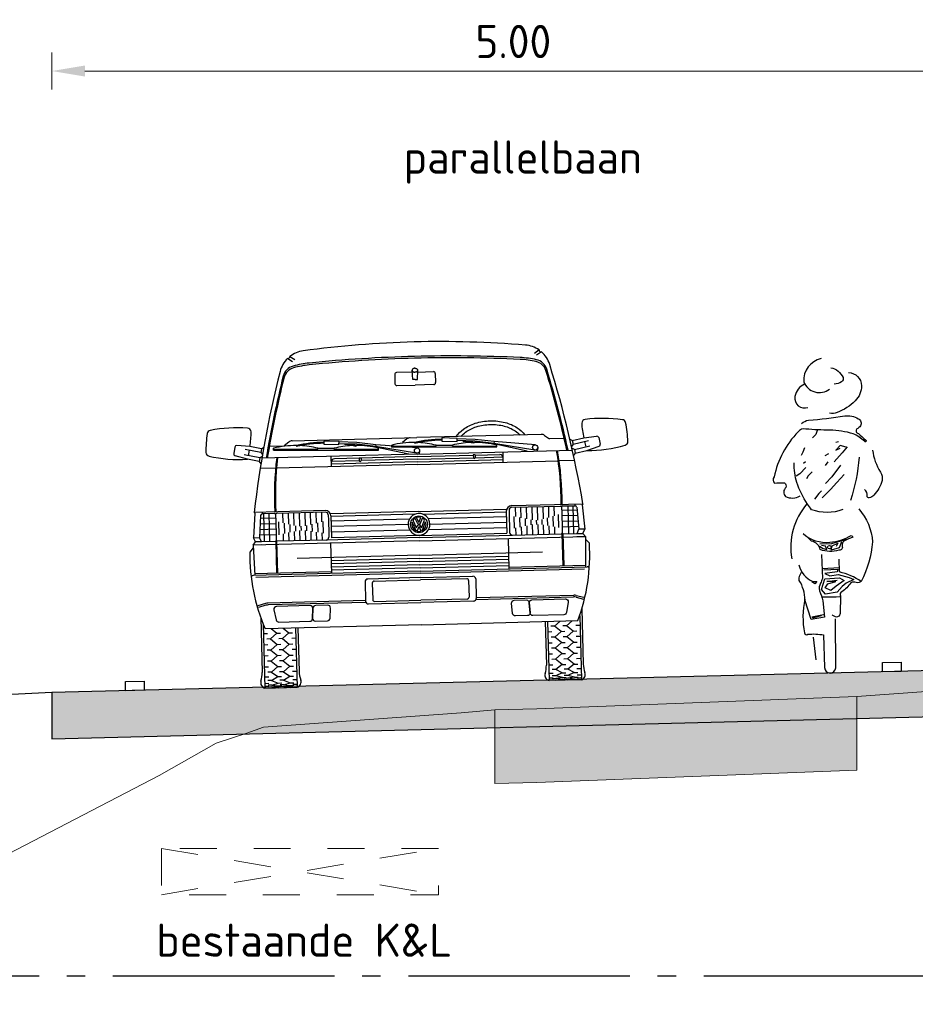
# Model space of a CAD drawing. Header units: metres. Extents: x 180716 to 180809, y 418548 to 418668.
# Tile 21 of 148: x 180724.23 to 180729.09, y 418592.43 to 418597.77. Entities that reach past the tile are written whole.
import ezdxf

# ---------------------------------------------------------------- set-up
doc = ezdxf.new("R2010")
doc.units = ezdxf.units.M
doc.linetypes.add('AL-NAP_LIJN', pattern=[15.25, 12, -1.5, 0.25, -1.5])
doc.linetypes.add('NLCS-HIDDEN', pattern=[4, 2, -2])
doc.layers.get('0').update_dxf_attribs({"color": 30, "lineweight": 0})
doc.layers.get('Defpoints').update_dxf_attribs({"lineweight": 0})
for name, color, linetype, lineweight in [('B-WE-GW-BERM-GD', 253, 'Continuous', 0), ('B-WE-GW-WATERGANG-GD', 253, 'Continuous', 0), ('B-WE-KL-STROOK-GD', 8, 'NLCS-HIDDEN', 18), ('B-WE-VH-M', 253, 'Continuous', 0), ('B-WE-VH-VERHARDING_ASFALT-GD', 253, 'Continuous', 0), ('N-WE-GW-BERM-GD', 90, 'Continuous', 30), ('N-WE-VH-M', 7, 'Continuous', 18), ('N-WE-VH-VERHARDING_ASFALT-GD', 210, 'Continuous', 30), ('N-WE-VW-MARKERING-GD', 7, 'Continuous', 30), ('N-WE-WH-WATERPEIL_ZOMERPEIL-GD', 150, 'AL-NAP_LIJN', 25), ('X-XX-AL-AANKLEDING-SD', 6, 'Continuous', 25), ('X-XX-AL-PRINCIPEPROFIEL-T18', 1, 'Continuous', 18)]:
    doc.layers.add(name, color=color, linetype=linetype, lineweight=lineweight)
doc.layers.add('B-WE-VH-VERHARDING_ASFALT-AD', color=253, linetype='Continuous', lineweight=0, transparency=0.5)
doc.layers.add('N-WE-VH-VERHARDING_ASFALT-AD', color=212, linetype='Continuous', lineweight=18, transparency=0.3)
doc.styles.add('NLCS-ISO-M100-T18', font='NLCS-ISO.ttf', dxfattribs={"height": 0.18})
doc.dimstyles.new('NLCS-M100-T18-PIJL_L2_H1', dxfattribs={"dimscale": 0.1, "dimtxt": 2.5, "dimasz": 1.8, "dimexe": 2, "dimexo": 2, "dimgap": 0.7, "dimtad": 1, "dimzin": 0, "dimdsep": 46, "dimtxsty": 'NLCS-ISO-M100-T18', "dimcen": 0, "dimdle": 2, "dimclrd": 256, "dimclre": 256, "dimclrt": 1, "dimadec": 1, "dimazin": 0, "dimtfac": 1, "dimtdec": 3, "dimtofl": 0, "dimtmove": 0, "dimatfit": 3, "dimfxl": 2, "dimfxlon": 1, "dimtfillclr": 256, "dimtolj": 1, "dimtzin": 0, "dimlwd": -1, "dimlwe": -1, "dimarcsym": 0})

# ---------------------------------------------------------------- blocks, each defined once
blk = doc.blocks.new('*D17')
at = {"layer": 'Defpoints', "color": 0, "transparency": 16777216}
for p in [(180724.4077, 418597.4876), (180729.4077, 418593.9656), (180724.4077, 418593.826)]:
    blk.add_point(p, dxfattribs=at)
at = {"layer": 'N-WE-VH-M', "transparency": 16777216}
for p, q in [((180724.4077, 418597.3876), (180724.4077, 418597.5876)), ((180729.4077, 418597.3876), (180729.4077, 418597.5876)), ((180729.2277, 418597.4876), (180724.5877, 418597.4876))]:
    blk.add_line(p, q, dxfattribs=at)
for points in [[(180724.5877, 418597.5176), (180724.5877, 418597.4576), (180724.4077, 418597.4876)], [(180729.2277, 418597.5176), (180729.2277, 418597.4576), (180729.4077, 418597.4876)]]:
    blk.add_solid(points, dxfattribs=at)
at = {"layer": 'N-WE-VH-M', "color": 1, "transparency": 16777216, "insert": (180726.9077, 418597.6476), "char_height": 0.18, "attachment_point": 5, "style": 'NLCS-ISO-M100-T18'}
blk.add_mtext('\\A1;5.00', dxfattribs=at)
blk = doc.blocks.new('SAL-AANKLEDING_BUSJE1_VOORAANZICHT-D')
for p, q in [((-0.6873, 1.7825), (-0.6612, 1.7645)), ((-0.6752, 1.7925), (-0.6491, 1.7745)), ((0.6752, 1.7925), (0.6491, 1.7745)), ((0.6873, 1.7825), (0.6612, 1.7645)), ((-0.11, 1.68), (-0.11, 1.63)), ((-0.0144, 1.69), (-0.1, 1.69)), ((-0.0122, 1.65), (-0.015, 1.7)), ((0.0122, 1.65), (0.015, 1.7)), ((0.0144, 1.69), (0.1, 1.69)), ((0.11, 1.68), (0.11, 1.63)), ((-0.1, 1.62), (0, 1.62)), ((0, 1.65), (-0.0122, 1.65)), ((0, 1.65), (0.0122, 1.65)), ((0.1, 1.62), (0, 1.62)), ((-0.675, 1.335), (0, 1.335)), ((0.675, 1.335), (0, 1.335)), ((-0.9855, 1.3095), (-0.9929, 1.2741)), ((-0.9055, 1.31), (-0.9746, 1.3174)), ((-0.846, 1.2771), (-0.9296, 1.2946)), ((-0.9085, 1.2902), (-0.9146, 1.2609)), ((-0.8419, 1.2967), (-0.9055, 1.31)), ((-0.8419, 1.2967), (-0.846, 1.2771)), ((-0.8419, 1.2967), (-0.8292, 1.305)), ((-0.7989, 1.31), (-0.7183, 1.31)), ((-0.7765, 1.2872), (-0.7763, 1.2972)), ((-0.7765, 1.2872), (-0.208, 1.2729)), ((-0.7764, 1.2926), (-0.5364, 1.2865)), ((-0.693, 1.329), (-0.7183, 1.31)), ((-0.5365, 1.2861), (-0.5363, 1.2911)), ((-0.5363, 1.2911), (-0.4477, 1.2889)), ((-0.503, 1.3294), (-0.504, 1.3124)), ((-0.504, 1.3124), (-0.4221, 1.3078)), ((-0.4211, 1.3248), (-0.503, 1.3294)), ((-0.4478, 1.2839), (-0.4477, 1.2889)), ((-0.4478, 1.2843), (-0.2079, 1.2783)), ((-0.4221, 1.3078), (-0.4211, 1.3248)), ((-0.325, 1.3073), (-0.4218, 1.3128)), ((-0.324, 1.3172), (-0.4212, 1.3228)), ((-0.3517, 1.3058), (-0.3913, 1.308)), ((-0.3304, 1.301), (-0.3305, 1.296)), ((-0.2234, 1.2925), (-0.325, 1.3073)), ((-0.2219, 1.3024), (-0.324, 1.3172)), ((-0.0442, 1.2456), (-0.2238, 1.2895)), ((-0.2219, 1.3024), (-0.2234, 1.2925)), ((-0.0026, 1.2511), (-0.2234, 1.2925)), ((0.0015, 1.2791), (-0.2219, 1.3024)), ((-0.208, 1.2729), (-0.2078, 1.2829)), ((-0.1365, 1.2872), (-0.1363, 1.2972)), ((-0.1365, 1.2872), (0.432, 1.2729)), ((-0.1364, 1.2934), (-0.1363, 1.2972)), ((-0.1364, 1.2926), (0.1036, 1.2865)), ((-0.053, 1.329), (-0.0783, 1.31)), ((0.1035, 1.2861), (0.1037, 1.2911)), ((0.1037, 1.2911), (0.1923, 1.2889)), ((0.137, 1.3294), (0.136, 1.3124)), ((0.136, 1.3124), (0.2179, 1.3078)), ((0.2189, 1.3248), (0.137, 1.3294)), ((0.1922, 1.2839), (0.1923, 1.2889)), ((0.1922, 1.2843), (0.4321, 1.2783)), ((0.2179, 1.3078), (0.2189, 1.3248)), ((0.315, 1.3073), (0.2182, 1.3128)), ((0.316, 1.3172), (0.2188, 1.3228)), ((0.2883, 1.3058), (0.2487, 1.308)), ((0.3096, 1.301), (0.3095, 1.296)), ((0.4166, 1.2925), (0.315, 1.3073)), ((0.4181, 1.3024), (0.316, 1.3172)), ((0.5958, 1.2456), (0.4162, 1.2895)), ((0.4181, 1.3024), (0.4166, 1.2925)), ((0.6374, 1.2511), (0.4166, 1.2925)), ((0.6415, 1.2791), (0.4181, 1.3024)), ((0.432, 1.2729), (0.4322, 1.2829)), ((0.5036, 1.2934), (0.5037, 1.2972)), ((0.693, 1.329), (0.7183, 1.31)), ((0.7989, 1.31), (0.7183, 1.31)), ((0.8419, 1.2967), (0.8292, 1.305)), ((0.8419, 1.2967), (0.9055, 1.31)), ((0.8419, 1.2967), (0.846, 1.2771)), ((0.846, 1.2771), (0.9296, 1.2946)), ((0.9055, 1.31), (0.9746, 1.3174)), ((0.9085, 1.2902), (0.9146, 1.2609)), ((0.9855, 1.3095), (0.9929, 1.2741)), ((-0.9199, 1.2415), (-0.9861, 1.2625)), ((-0.8521, 1.2478), (-0.9358, 1.2653)), ((-0.8562, 1.2282), (-0.9199, 1.2415)), ((-0.8521, 1.2478), (-0.8562, 1.2282)), ((-0.8562, 1.2282), (-0.8479, 1.2155)), ((-0.8521, 1.2478), (-0.8394, 1.2561)), ((-0.846, 1.2771), (-0.8377, 1.2645)), ((0, 1.2456), (-0.8415, 1.2456)), ((-0.4654, 1.19), (-0.4654, 1.2456)), ((-0.314, 1.232), (-0.4474, 1.232)), ((-0.314, 1.234), (-0.314, 1.218)), ((-0.314, 1.234), (-0.304, 1.234)), ((-0.304, 1.234), (-0.304, 1.218)), ((0, 1.232), (-0.304, 1.232)), ((0, 1.2456), (0.8415, 1.2456)), ((0, 1.232), (0.304, 1.232)), ((0.0139, 1.2622), (0.0105, 1.2456)), ((0.314, 1.234), (0.304, 1.234)), ((0.304, 1.234), (0.304, 1.218)), ((0.314, 1.234), (0.314, 1.218)), ((0.314, 1.232), (0.4474, 1.232)), ((0.4654, 1.19), (0.4654, 1.2456)), ((0.6539, 1.2622), (0.6505, 1.2456)), ((0.846, 1.2771), (0.8377, 1.2645)), ((0.8521, 1.2478), (0.8394, 1.2561)), ((0.8562, 1.2282), (0.8479, 1.2155)), ((0.8521, 1.2478), (0.9358, 1.2653)), ((0.8521, 1.2478), (0.8562, 1.2282)), ((0.8562, 1.2282), (0.9199, 1.2415)), ((0.9199, 1.2415), (0.9861, 1.2625)), ((-0.768, 1.19), (-0.8521, 1.19)), ((0, 1.19), (-0.7629, 1.19)), ((0, 1.204), (-0.4654, 1.204)), ((-0.314, 1.218), (-0.465, 1.218)), ((0, 1.218), (-0.304, 1.218)), ((0, 1.218), (0.304, 1.218)), ((0, 1.204), (0.4654, 1.204)), ((0, 1.19), (0.7629, 1.19)), ((0.314, 1.218), (0.465, 1.218)), ((0.768, 1.19), (0.8521, 1.19)), ((-0.887, 0.948), (-0.897, 0.816)), ((-0.505, 0.953), (-0.891, 0.953)), ((-0.891, 0.953), (-0.887, 0.948)), ((-0.8564, 0.9348), (-0.8657, 0.816)), ((-0.8575, 0.92), (-0.7749, 0.92)), ((-0.8463, 0.953), (-0.847, 0.944)), ((-0.7799, 0.944), (-0.8464, 0.944)), ((-0.838, 0.793), (-0.838, 0.944)), ((-0.81, 0.793), (-0.81, 0.944)), ((-0.7749, 0.939), (-0.7749, 0.903)), ((-0.505, 0.944), (-0.7699, 0.944)), ((-0.735, 0.8924), (-0.735, 0.944)), ((-0.705, 0.8844), (-0.705, 0.944)), ((-0.675, 0.8764), (-0.675, 0.944)), ((-0.645, 0.8714), (-0.645, 0.944)), ((-0.615, 0.8725), (-0.615, 0.944)), ((-0.585, 0.8792), (-0.585, 0.944)), ((-0.555, 0.886), (-0.555, 0.944)), ((-0.525, 0.8928), (-0.525, 0.944)), ((-0.49, 0.929), (-0.49, 0.9006)), ((0, 0.9346), (-0.475, 0.9346)), ((-0.475, 0.923), (-0.475, 0.805)), ((-0.0214, 0.92), (-0.475, 0.92)), ((0, 0.9346), (0.475, 0.9346)), ((0.0214, 0.92), (0.475, 0.92)), ((0.475, 0.923), (0.475, 0.805)), ((0.49, 0.929), (0.49, 0.9006)), ((0.505, 0.953), (0.891, 0.953)), ((0.505, 0.944), (0.7699, 0.944)), ((0.525, 0.8928), (0.525, 0.944)), ((0.555, 0.886), (0.555, 0.944)), ((0.585, 0.8792), (0.585, 0.944)), ((0.615, 0.8725), (0.615, 0.944)), ((0.645, 0.8714), (0.645, 0.944)), ((0.675, 0.8764), (0.675, 0.944)), ((0.705, 0.8844), (0.705, 0.944)), ((0.735, 0.8924), (0.735, 0.944)), ((0.7749, 0.939), (0.7749, 0.903)), ((0.8575, 0.92), (0.7749, 0.92)), ((0.7799, 0.944), (0.8464, 0.944)), ((0.81, 0.793), (0.81, 0.944)), ((0.838, 0.793), (0.838, 0.944)), ((0.8463, 0.953), (0.847, 0.944)), ((0.8564, 0.9348), (0.8657, 0.816)), ((0.891, 0.953), (0.887, 0.948)), ((0.887, 0.948), (0.897, 0.816)), ((-0.8623, 0.86), (-0.7749, 0.86)), ((-0.8599, 0.89), (-0.7749, 0.89)), ((-0.7749, 0.903), (-0.7749, 0.8251)), ((-0.7575, 0.8284), (-0.7575, 0.8984)), ((-0.7275, 0.8342), (-0.7275, 0.8904)), ((-0.6975, 0.84), (-0.6975, 0.8824)), ((-0.6675, 0.8458), (-0.6675, 0.8745)), ((-0.6375, 0.848), (-0.6375, 0.8714)), ((-0.6075, 0.846), (-0.6075, 0.8742)), ((-0.5775, 0.841), (-0.5775, 0.8809)), ((-0.5475, 0.836), (-0.5475, 0.8877)), ((-0.5175, 0.8309), (-0.5175, 0.8945)), ((-0.49, 0.9006), (-0.49, 0.8263)), ((-0.0508, 0.895), (-0.475, 0.895)), ((-0.059, 0.865), (-0.475, 0.865)), ((-0.0158, 0.8299), (-0.0367, 0.8768)), ((-0.013, 0.8461), (-0.0314, 0.8873)), ((-0.0063, 0.8671), (-0.02, 0.8979)), ((-0.013, 0.8461), (-0.0055, 0.8629)), ((0, 0.8753), (-0.0117, 0.9017)), ((-0.0063, 0.8671), (0.0063, 0.8671)), ((-0.0055, 0.8629), (0.0055, 0.8629)), ((0, 0.8753), (0.0117, 0.9017)), ((0.013, 0.8461), (0.0055, 0.8629)), ((0.0063, 0.8671), (0.02, 0.8979)), ((0.013, 0.8461), (0.0314, 0.8873)), ((0.0158, 0.8299), (0.0367, 0.8768)), ((0.0508, 0.895), (0.475, 0.895)), ((0.059, 0.865), (0.475, 0.865)), ((0.49, 0.9006), (0.49, 0.8263)), ((0.5175, 0.8309), (0.5175, 0.8945)), ((0.5475, 0.836), (0.5475, 0.8877)), ((0.5775, 0.841), (0.5775, 0.8809)), ((0.6075, 0.846), (0.6075, 0.8742)), ((0.6375, 0.848), (0.6375, 0.8714)), ((0.6675, 0.8458), (0.6675, 0.8745)), ((0.6975, 0.84), (0.6975, 0.8824)), ((0.7275, 0.8342), (0.7275, 0.8904)), ((0.7575, 0.8284), (0.7575, 0.8984)), ((0.7749, 0.903), (0.7749, 0.8251)), ((0.8599, 0.89), (0.7749, 0.89)), ((0.8623, 0.86), (0.7749, 0.86)), ((-0.897, 0.816), (-0.8657, 0.816)), ((-0.887, 0.793), (-0.897, 0.816)), ((-0.8557, 0.793), (-0.8657, 0.816)), ((-0.8646, 0.83), (-0.7749, 0.83)), ((-0.7749, 0.8251), (-0.7749, 0.798)), ((-0.735, 0.793), (-0.735, 0.8328)), ((-0.705, 0.793), (-0.705, 0.8386)), ((-0.675, 0.793), (-0.675, 0.8444)), ((-0.645, 0.793), (-0.645, 0.848)), ((-0.615, 0.793), (-0.615, 0.8473)), ((-0.585, 0.793), (-0.585, 0.8423)), ((-0.555, 0.793), (-0.555, 0.8372)), ((-0.525, 0.793), (-0.525, 0.8322)), ((-0.49, 0.8263), (-0.49, 0.808)), ((-0.0508, 0.835), (-0.475, 0.835)), ((0, 0.805), (-0.475, 0.805)), ((-0.0111, 0.8281), (0, 0.8529)), ((0.0111, 0.8281), (0, 0.8529)), ((0, 0.805), (0.475, 0.805)), ((0.0508, 0.835), (0.475, 0.835)), ((0.49, 0.8263), (0.49, 0.808)), ((0.525, 0.793), (0.525, 0.8322)), ((0.555, 0.793), (0.555, 0.8372)), ((0.585, 0.793), (0.585, 0.8423)), ((0.615, 0.793), (0.615, 0.8473)), ((0.645, 0.793), (0.645, 0.848)), ((0.675, 0.793), (0.675, 0.8444)), ((0.705, 0.793), (0.705, 0.8386)), ((0.735, 0.793), (0.735, 0.8328)), ((0.8646, 0.83), (0.7749, 0.83)), ((0.7749, 0.8251), (0.7749, 0.798)), ((0.8557, 0.793), (0.8657, 0.816)), ((0.897, 0.816), (0.8657, 0.816)), ((0.887, 0.793), (0.897, 0.816)), ((-0.9005, 0.7614), (-0.92, 0.7388)), ((-0.901, 0.776), (-0.887, 0.793)), ((-0.901, 0.776), (-0.8955, 0.611)), ((-0.853, 0.776), (-0.901, 0.776)), ((0, 0.7759), (-0.901, 0.7759)), ((-0.8557, 0.793), (-0.887, 0.793)), ((-0.7799, 0.793), (-0.8557, 0.793)), ((-0.7779, 0.793), (-0.7779, 0.6209)), ((-0.7729, 0.793), (-0.7729, 0.6209)), ((-0.505, 0.793), (-0.7699, 0.793)), ((0, 0.793), (-0.505, 0.793)), ((-0.481, 0.7759), (-0.481, 0.611)), ((0, 0.793), (0.505, 0.793)), ((0, 0.7759), (0.901, 0.7759)), ((0.481, 0.7759), (0.481, 0.611)), ((0.505, 0.793), (0.7699, 0.793)), ((0.7729, 0.793), (0.7729, 0.6209)), ((0.7779, 0.793), (0.7779, 0.6209)), ((0.7799, 0.793), (0.8557, 0.793)), ((0.853, 0.776), (0.901, 0.776)), ((0.8557, 0.793), (0.887, 0.793)), ((0.901, 0.776), (0.887, 0.793)), ((0.901, 0.776), (0.8955, 0.611)), ((0.9005, 0.7614), (0.92, 0.7388)), ((0, 0.6978), (-0.665, 0.6978)), ((0, 0.6978), (0.665, 0.6978)), ((0, 0.68), (-0.481, 0.68)), ((0, 0.663), (-0.481, 0.663)), ((0, 0.646), (-0.481, 0.646)), ((0, 0.68), (0.481, 0.68)), ((0, 0.663), (0.481, 0.663)), ((0, 0.646), (0.481, 0.646)), ((0, 0.611), (-0.9056, 0.611)), ((-0.481, 0.6209), (-0.8958, 0.6209)), ((0, 0.6006), (-0.8908, 0.6006)), ((0, 0.629), (-0.481, 0.629)), ((0, 0.629), (0.481, 0.629)), ((0, 0.611), (0.9056, 0.611)), ((0, 0.6006), (0.8908, 0.6006)), ((0.481, 0.6209), (0.8958, 0.6209)), ((-0.3, 0.561), (-0.3, 0.456)), ((0, 0.576), (-0.285, 0.576)), ((-0.261, 0.5535), (-0.261, 0.4635)), ((-0.251, 0.5635), (0, 0.5635)), ((0, 0.576), (0.285, 0.576)), ((0.251, 0.5635), (0, 0.5635)), ((0.261, 0.5535), (0.261, 0.4635)), ((0.3, 0.561), (0.3, 0.456)), ((-0.8416, 0.4581), (-0.8831, 0.4468)), ((-0.8403, 0.4481), (-0.8803, 0.4372)), ((-0.3, 0.4598), (-0.8285, 0.4598)), ((-0.2987, 0.4498), (-0.8272, 0.4498)), ((-0.285, 0.441), (0, 0.441)), ((-0.251, 0.4535), (0, 0.4535)), ((0.251, 0.4535), (0, 0.4535)), ((0.285, 0.441), (0, 0.441)), ((0.2987, 0.4498), (0.8272, 0.4498)), ((0.3, 0.4598), (0.8285, 0.4598)), ((0.8403, 0.4481), (0.8803, 0.4372)), ((0.8416, 0.4581), (0.8831, 0.4468)), ((-0.87, 0.3835), (-0.87, 0.085)), ((0.87, 0.3835), (0.87, 0.085)), ((-0.8575, 0.3475), (-0.8575, 0)), ((0, 0.321), (-0.8474, 0.321)), ((-0.8154, 0.321), (-0.785, 0.295)), ((-0.7504, 0.321), (-0.72, 0.295)), ((-0.6825, 0.321), (-0.6825, 0)), ((-0.67, 0.321), (-0.67, 0.085)), ((0, 0.321), (0.8474, 0.321)), ((0.67, 0.321), (0.67, 0.085)), ((0.6825, 0.321), (0.6825, 0)), ((0.7504, 0.321), (0.72, 0.295)), ((0.8154, 0.321), (0.785, 0.295)), ((0.8575, 0.3475), (0.8575, 0)), ((-0.855, 0.295), (-0.835, 0.295)), ((-0.82, 0.265), (-0.785, 0.295)), ((-0.785, 0.295), (-0.765, 0.295)), ((-0.755, 0.265), (-0.72, 0.295)), ((-0.72, 0.295), (-0.7, 0.295)), ((0.72, 0.295), (0.7, 0.295)), ((0.755, 0.265), (0.72, 0.295)), ((0.785, 0.295), (0.765, 0.295)), ((0.82, 0.265), (0.785, 0.295)), ((0.855, 0.295), (0.835, 0.295)), ((-0.855, 0.235), (-0.835, 0.235)), ((-0.82, 0.265), (-0.84, 0.265)), ((-0.82, 0.265), (-0.785, 0.235)), ((-0.82, 0.205), (-0.785, 0.235)), ((-0.785, 0.235), (-0.765, 0.235)), ((-0.755, 0.265), (-0.775, 0.265)), ((-0.755, 0.265), (-0.72, 0.235)), ((-0.755, 0.205), (-0.72, 0.235)), ((-0.72, 0.235), (-0.7, 0.235)), ((-0.685, 0.265), (-0.705, 0.265)), ((0.685, 0.265), (0.705, 0.265)), ((0.72, 0.235), (0.7, 0.235)), ((0.755, 0.265), (0.72, 0.235)), ((0.755, 0.205), (0.72, 0.235)), ((0.755, 0.265), (0.775, 0.265)), ((0.785, 0.235), (0.765, 0.235)), ((0.82, 0.265), (0.785, 0.235)), ((0.82, 0.205), (0.785, 0.235)), ((0.82, 0.265), (0.84, 0.265)), ((0.855, 0.235), (0.835, 0.235)), ((-0.855, 0.175), (-0.835, 0.175)), ((-0.82, 0.205), (-0.84, 0.205)), ((-0.82, 0.205), (-0.785, 0.175)), ((-0.82, 0.145), (-0.785, 0.175)), ((-0.785, 0.175), (-0.765, 0.175)), ((-0.755, 0.205), (-0.775, 0.205)), ((-0.755, 0.205), (-0.72, 0.175)), ((-0.755, 0.145), (-0.72, 0.175)), ((-0.72, 0.175), (-0.7, 0.175)), ((-0.685, 0.205), (-0.705, 0.205)), ((0.685, 0.205), (0.705, 0.205)), ((0.72, 0.175), (0.7, 0.175)), ((0.755, 0.205), (0.72, 0.175)), ((0.755, 0.145), (0.72, 0.175)), ((0.755, 0.205), (0.775, 0.205)), ((0.785, 0.175), (0.765, 0.175)), ((0.82, 0.205), (0.785, 0.175)), ((0.82, 0.145), (0.785, 0.175)), ((0.82, 0.205), (0.84, 0.205)), ((0.855, 0.175), (0.835, 0.175)), ((-0.855, 0.115), (-0.835, 0.115)), ((-0.82, 0.145), (-0.84, 0.145)), ((-0.82, 0.145), (-0.785, 0.115)), ((-0.82, 0.085), (-0.785, 0.115)), ((-0.785, 0.115), (-0.765, 0.115)), ((-0.755, 0.145), (-0.775, 0.145)), ((-0.755, 0.145), (-0.72, 0.115)), ((-0.755, 0.085), (-0.72, 0.115)), ((-0.72, 0.115), (-0.7, 0.115)), ((-0.685, 0.145), (-0.705, 0.145)), ((0.685, 0.145), (0.705, 0.145)), ((0.72, 0.115), (0.7, 0.115)), ((0.755, 0.145), (0.72, 0.115)), ((0.755, 0.085), (0.72, 0.115)), ((0.755, 0.145), (0.775, 0.145)), ((0.785, 0.115), (0.765, 0.115)), ((0.82, 0.145), (0.785, 0.115)), ((0.82, 0.085), (0.785, 0.115)), ((0.82, 0.145), (0.84, 0.145)), ((0.855, 0.115), (0.835, 0.115)), ((-0.855, 0.06), (-0.835, 0.06)), ((-0.82, 0.085), (-0.84, 0.085)), ((-0.82, 0.085), (-0.785, 0.06)), ((-0.82, 0.04), (-0.785, 0.06)), ((-0.785, 0.06), (-0.765, 0.06)), ((-0.755, 0.085), (-0.775, 0.085)), ((-0.755, 0.085), (-0.72, 0.06)), ((-0.755, 0.04), (-0.72, 0.06)), ((-0.72, 0.06), (-0.7, 0.06)), ((-0.685, 0.085), (-0.705, 0.085)), ((0.685, 0.085), (0.705, 0.085)), ((0.72, 0.06), (0.7, 0.06)), ((0.755, 0.085), (0.72, 0.06)), ((0.755, 0.04), (0.72, 0.06)), ((0.755, 0.085), (0.775, 0.085)), ((0.785, 0.06), (0.765, 0.06)), ((0.82, 0.085), (0.785, 0.06)), ((0.82, 0.04), (0.785, 0.06)), ((0.82, 0.085), (0.84, 0.085)), ((0.855, 0.06), (0.835, 0.06)), ((-0.8575, 0), (-0.6825, 0)), ((-0.855, 0.025), (-0.835, 0.025)), ((-0.855, 0.01), (-0.835, 0.01)), ((-0.82, 0.04), (-0.84, 0.04)), ((-0.82, 0.015), (-0.84, 0.015)), ((-0.82, 0.005), (-0.84, 0.005)), ((-0.82, 0.04), (-0.785, 0.025)), ((-0.82, 0.015), (-0.785, 0.025)), ((-0.82, 0.015), (-0.785, 0.01)), ((-0.82, 0.005), (-0.785, 0.01)), ((-0.82, 0.005), (-0.785, 0)), ((-0.785, 0.025), (-0.765, 0.025)), ((-0.785, 0.01), (-0.765, 0.01)), ((-0.755, 0.04), (-0.775, 0.04)), ((-0.755, 0.015), (-0.775, 0.015)), ((-0.755, 0.005), (-0.775, 0.005)), ((-0.755, 0.04), (-0.72, 0.025)), ((-0.755, 0.015), (-0.72, 0.025)), ((-0.755, 0.015), (-0.72, 0.01)), ((-0.755, 0.005), (-0.72, 0.01)), ((-0.755, 0.005), (-0.72, 0)), ((-0.72, 0.025), (-0.7, 0.025)), ((-0.72, 0.01), (-0.7, 0.01)), ((-0.685, 0.04), (-0.705, 0.04)), ((-0.685, 0.015), (-0.705, 0.015)), ((-0.685, 0.005), (-0.705, 0.005)), ((0.8575, 0), (0.6825, 0)), ((0.685, 0.04), (0.705, 0.04)), ((0.685, 0.015), (0.705, 0.015)), ((0.685, 0.005), (0.705, 0.005)), ((0.72, 0.025), (0.7, 0.025)), ((0.72, 0.01), (0.7, 0.01)), ((0.755, 0.04), (0.72, 0.025)), ((0.755, 0.015), (0.72, 0.025)), ((0.755, 0.015), (0.72, 0.01)), ((0.755, 0.005), (0.72, 0.01)), ((0.755, 0.005), (0.72, 0)), ((0.755, 0.04), (0.775, 0.04)), ((0.755, 0.015), (0.775, 0.015)), ((0.755, 0.005), (0.775, 0.005)), ((0.785, 0.025), (0.765, 0.025)), ((0.785, 0.01), (0.765, 0.01)), ((0.82, 0.04), (0.785, 0.025)), ((0.82, 0.015), (0.785, 0.025)), ((0.82, 0.015), (0.785, 0.01)), ((0.82, 0.005), (0.785, 0.01)), ((0.82, 0.005), (0.785, 0)), ((0.82, 0.04), (0.84, 0.04)), ((0.82, 0.015), (0.84, 0.015)), ((0.82, 0.005), (0.84, 0.005)), ((0.855, 0.025), (0.835, 0.025)), ((0.855, 0.01), (0.835, 0.01))]:
    blk.add_line(p, q)
for points in [[(0, 1.7108, 0.072539), (-0.0059, 1.7099, 0.083707), (-0.0106, 1.7076, 0.106587), (-0.0139, 1.7039, 0.131335), (-0.015, 1.7, 0.131335)], [(0, 1.7108, -0.072539), (0.0059, 1.7099, -0.083707), (0.0106, 1.7076, -0.106587), (0.0139, 1.7039, -0.131335), (0.015, 1.7, -0.131335)], [(-0.015, 1.7, 0.131335), (-0.0139, 1.6961, 0.106587), (-0.0106, 1.6924, 0.083707), (-0.0059, 1.6901, 0.072539), (0, 1.6892, 0.072539)], [(0.015, 1.7, -0.131335), (0.0139, 1.6961, -0.106587), (0.0106, 1.6924, -0.083707), (0.0059, 1.6901, -0.072539), (0, 1.6892, -0.072539)], [(0.2141, 1.335, -0.084851), (0.2544, 1.374, -0.081148), (0.3191, 1.4043, -0.069152), (0.4, 1.4156, -0.069152), (0.4809, 1.4043, -0.081148), (0.5456, 1.374, -0.084851), (0.5859, 1.335, -0.13694)], [(0.2399, 1.335, -0.058647), (0.2656, 1.3575, -0.081148), (0.3245, 1.3851, -0.069152), (0.4, 1.3956, -0.069152), (0.4755, 1.3851, -0.081148), (0.5344, 1.3575, -0.058647), (0.5601, 1.335, -0.13694)]]:
    blk.add_lwpolyline(points, format="xyb")
for points in [[(-0.7718, 0.355), (-0.6044, 0.355, 0.394848), (-0.5894, 0.369), (-0.5857, 0.424, 0.433848), (-0.6007, 0.44), (-0.7828, 0.44, 0.473285), (-0.7975, 0.4221), (-0.7865, 0.3671, 0.357511)], [(-0.5856, 0.426), (-0.5893, 0.371, 0.433848), (-0.5743, 0.355), (-0.5094, 0.355, 0.394848), (-0.4944, 0.369), (-0.4907, 0.424, 0.433848), (-0.5057, 0.44), (-0.5706, 0.44, 0.394848)], [(0.5856, 0.426), (0.5893, 0.371, -0.433848), (0.5743, 0.355), (0.5094, 0.355, -0.394848), (0.4944, 0.369), (0.4907, 0.424, -0.433848), (0.5057, 0.44), (0.5706, 0.44, -0.394848)], [(0.7718, 0.355), (0.6044, 0.355, -0.394848), (0.5894, 0.369), (0.5857, 0.424, -0.433848), (0.6007, 0.44), (0.7828, 0.44, -0.473285), (0.7975, 0.4221), (0.7865, 0.3671, -0.357511)]]:
    blk.add_lwpolyline(points, format="xyb", close=True)
for centre, radius in [((0, 1.265), 0.0141), ((0.64, 1.265), 0.0141), ((0.64, 1.265), 0.0141), ((0, 0.865), 0.0455)]:
    blk.add_circle(centre, radius)
for centre, radius, start, end in [((-0.5862, 1.6717), 0.15, 95.9809, 126.3606), ((0.0344, -4.2519), 6.106, 90.32247, 95.98087), ((-0.0344, -4.2519), 6.106, 84.01913, 89.67753), ((0.5862, 1.6717), 0.15, 53.6394, 84.0191), ((-0.5862, 1.6717), 0.15, 132.3696, 164.3323), ((-0.6844, 1.7913), 0.00931, 251.7738, 6.9564), ((0, -6.0256), 7.8006, 90, 94.20514), ((0, -6.0256), 7.7906, 90, 94.20514), ((0, -6.0256), 7.8006, 85.79486, 90), ((0, -6.0256), 7.7906, 85.79486, 90), ((0.6844, 1.7913), 0.00931, 173.0436, 288.2262), ((0.5862, 1.6717), 0.15, 15.6677, 47.6304), ((5.134, 0.0772), 6.0883, 164.42198, 171.72899), ((-0.6415, 1.667), 0.075, 103.5054, 165.0308), ((-0.6376, 1.6573), 0.0754, 104.6324, 162.2824), ((-0.5345, 1.2434), 0.512, 94.2051, 104.0781), ((-0.5345, 1.2434), 0.502, 94.2051, 104.0781), ((0.5345, 1.2434), 0.502, 75.9219, 85.7949), ((0.5345, 1.2434), 0.512, 75.9219, 85.7949), ((0.6376, 1.6573), 0.0754, 17.7176, 75.3676), ((0.6415, 1.667), 0.075, 14.9692, 76.4946), ((-5.134, 0.0772), 6.0883, 8.27101, 15.57802), ((5.0109, 0.1018), 5.9401, 164.52802, 168.89843), ((5.0109, 0.1018), 5.9341, 164.57362, 168.88706), ((-0.1, 1.68), 0.01, 90, 180), ((0.1, 1.68), 0.01, 0, 90), ((-5.0109, 0.1018), 5.9341, 11.11294, 15.42638), ((-5.0109, 0.1018), 5.9401, 11.10157, 15.47198), ((-0.1, 1.63), 0.01, 180, 270), ((0.1, 1.63), 0.01, 270, 0), ((-1.1138, 1.3833), 0.02, 99.285, 170.0054), ((-0.9895, 0.6232), 0.7901, 84.5321, 99.285), ((-0.9162, 1.3898), 0.02, 0.554, 84.5321), ((-1.2156, 1.387), 0.3195, 346.0688, 0.554), ((1.2156, 1.387), 0.3195, 179.446, 193.9312), ((0.9162, 1.3898), 0.02, 95.4679, 179.446), ((0.9895, 0.6232), 0.7901, 80.715, 95.4679), ((1.1138, 1.3833), 0.02, 9.9946, 80.715), ((-0.5171, 1.2781), 0.6259, 170.0054, 179.4372), ((-0.675, 1.305), 0.03, 90, 126.8699), ((-0.035, 1.305), 0.03, 90, 126.8699), ((0.675, 1.305), 0.03, 53.1301, 90), ((0.5171, 1.2781), 0.6259, 0.5628, 9.9946), ((-1.123, 1.2841), 0.02, 179.4372, 255.3954), ((-0.9757, 1.3074), 0.01, 83.952, 168.1887), ((-0.6682, 0.8226), 0.4867, 88.2063, 102.8337), ((-0.5107, 0.5478), 0.7696, 89.4787, 100.6601), ((-0.5106, 0.5528), 0.7696, 89.4669, 100.6601), ((-0.6682, 0.8226), 0.4867, 74.2853, 85.6229), ((-0.3396, 0.8144), 0.4867, 91.4961, 102.8337), ((-0.5107, 0.5478), 0.7696, 76.4588, 81.0719), ((-0.5106, 0.5528), 0.7696, 76.4588, 78.0878), ((-0.3396, 0.8144), 0.4867, 74.2853, 88.9127), ((-0.0282, 0.8226), 0.4867, 88.2063, 102.8337), ((0.1293, 0.5478), 0.7696, 89.4787, 100.6601), ((0.1294, 0.5528), 0.7696, 89.4669, 100.6601), ((-0.0282, 0.8226), 0.4867, 74.2853, 85.6229), ((0.3004, 0.8144), 0.4867, 91.4961, 102.8337), ((0.1293, 0.5478), 0.7696, 76.4588, 81.0719), ((0.1294, 0.5528), 0.7696, 76.4588, 78.0878), ((0.3004, 0.8144), 0.4867, 74.2853, 88.9127), ((0.9757, 1.3074), 0.01, 11.8113, 96.048), ((1.123, 1.2841), 0.02, 284.6046, 0.5628), ((-0.944, 1.9711), 0.73, 255.3954, 271.8905), ((-0.9831, 1.272), 0.01, 168.1887, 252.4254), ((0.9101, 1.0009), 1.6887, 171.6681, 181.6239), ((0.9101, 1.0009), 1.6837, 171.6432, 181.6239), ((-0.4474, 1.214), 0.018, 90, 180), ((0.4474, 1.214), 0.018, 0, 90), ((-0.9101, 1.0009), 1.6837, 358.3761, 8.3568), ((-0.9101, 1.0009), 1.6887, 358.3761, 8.3319), ((0.944, 1.9711), 0.73, 268.1095, 284.6046), ((0.9831, 1.272), 0.01, 287.5746, 11.8113), ((-0.309, 1.2191), 0.00513, 192.6804, 347.3196), ((0.309, 1.2191), 0.00513, 192.6804, 347.3196), ((-0.8464, 0.934), 0.01, 90, 175.5074), ((-0.7799, 0.939), 0.005, 360, 90), ((-0.7699, 0.939), 0.005, 90, 180), ((-0.505, 0.923), 0.03, 0, 90), ((-0.505, 0.929), 0.015, 0, 90), ((0, 0.865), 0.059, 90, 270), ((0, 0.865), 0.059, 270, 90), ((0.505, 0.923), 0.03, 90, 180), ((0.505, 0.929), 0.015, 90, 180), ((0.7699, 0.939), 0.005, 0, 90), ((0.7799, 0.939), 0.005, 90, 180), ((0.8464, 0.934), 0.01, 4.4926, 90), ((0, 0.865), 0.0385, 162.2008, 245.7992), ((0, 0.865), 0.0385, 121.3138, 144.6054), ((0, 0.865), 0.0385, 72.2611, 107.7389), ((0, 0.865), 0.0385, 294.2008, 17.7992), ((0, 0.865), 0.0385, 35.3946, 58.6862), ((-0.505, 0.808), 0.015, 270, 360), ((0, 0.865), 0.0385, 253.3138, 286.6862), ((0.505, 0.808), 0.015, 180, 270), ((-0.7799, 0.798), 0.005, 270, 360), ((-0.7699, 0.798), 0.005, 180, 270), ((0.7699, 0.798), 0.005, 270, 0), ((0.7799, 0.798), 0.005, 180, 270), ((0.1081, 0.7023), 1.0288, 177.9701, 201.7543), ((-0.1081, 0.7023), 1.0288, 338.2457, 2.0299), ((-0.9056, 0.601), 0.01, 90, 185.7076), ((0.9056, 0.601), 0.01, 354.2924, 90), ((-0.285, 0.561), 0.015, 90, 180), ((-0.251, 0.5535), 0.01, 90, 180), ((0.251, 0.5535), 0.01, 0, 90), ((0.285, 0.561), 0.015, 0, 90), ((-0.8285, 0.4098), 0.05, 90, 105.1544), ((-0.8272, 0.3998), 0.05, 90, 105.1544), ((-0.285, 0.456), 0.015, 180, 270), ((-0.251, 0.4635), 0.01, 180, 270), ((0.251, 0.4635), 0.01, 270, 0), ((0.285, 0.456), 0.015, 270, 0), ((0.8272, 0.3998), 0.05, 74.8456, 90), ((0.8285, 0.4098), 0.05, 74.8456, 90), ((-1.0114, 0.085), 0.1414, 340.8009, 0), ((-0.5286, 0.085), 0.1414, 180, 199.1991), ((0.5286, 0.085), 0.1414, 340.8009, 360), ((1.0114, 0.085), 0.1414, 180, 199.1991), ((-0.8498, 0.0287), 0.0297, 160.8009, 254.951), ((-0.6902, 0.0287), 0.0297, 285.049, 19.1991), ((0.6902, 0.0287), 0.0297, 160.8009, 254.951), ((0.8498, 0.0287), 0.0297, 285.049, 19.1991)]:
    blk.add_arc(centre, radius, start, end)
blk = doc.blocks.new('SAL-AANKLEDING_FIETSTER_ACHTERAANZICHT-D')
for points in [[(-0.0504, 1.7021, 0.372994), (-0.1443, 1.5767, 0.503668), (-0.0042, 1.5368, 150.934799)], [(0.0979, 1.6266, -0.402545), (0.1682, 1.5556, -0.204448), (0.1345, 1.4731, -0.107787), (0.0361, 1.4107, -0.232599), (-0.0044, 1.4068, 0.756423)], [(0.0015, 1.653, -0.251678), (0.0686, 1.5993, -0.398814), (0.0603, 1.5772, -0.187011), (0.0199, 1.5643, 2.207361)], [(-0.14, 1.5646, 0.236676), (-0.1919, 1.4969, 0.583386), (-0.1221, 1.4377, -0.497614)], [(-0.1561, 1.3504, -0.154336), (-0.1187, 1.3683, 0.021693), (0.0774, 1.392, -0.153975), (0.1511, 1.3768, -0.433195), (0.1625, 1.3386, -0.162977), (0.1427, 1.3212, 0.569715), (0.1515, 1.2961, 0.021653), (0.1923, 1.2603, -1.283993), (0.1843, 1.2542, 0.093544), (0.1239, 1.2945, 0.069195), (-0.0034, 1.3146, -0.023921), (-0.1336, 1.3208, 0.290835), (-0.1751, 1.3053, 0.143139), (-0.3047, 1.0611, 0.369113), (-0.3031, 1.0267, -0.046879), (-0.248, 1.0299, -0.302343), (-0.2409, 1.0045, 0.421236), (-0.2431, 0.955, 0.24644), (-0.1644, 0.9582, -4.327813)], [(0.2284, 1.2065, 0.107816), (0.271, 1.0877, -0.189381), (0.2796, 1.0412, -0.091131), (0.2631, 0.999, -0.043732), (0.2353, 0.9617, -0.167948), (0.2105, 0.9478, -0.498715), (0.1991, 0.9583, 0.241276), (0.1855, 0.9935, 2.413704)], [(0.0671, 0.8838, -0.173851), (-0.1021, 0.8837, 0.000578), (-0.1236, 0.9143, -0.07661), (-0.1814, 1.0313, -0.079973), (-0.197, 1.1368, -39.687992)], [(0.1556, 1.1681, -0.053306), (0.1095, 0.9327, 2.556335)], [(-0.1268, 0.9153, 0.224282), (-0.2093, 0.6171, 1.028931)], [(0.1536, 0.8876, -0.165288), (0.2287, 0.709, -0.089622), (0.1674, 0.4952, 0.086704), (0.0488, 0.5461), (0.0479, 0.6165)], [(-0.1483, 0.7543, 0.205807), (-0.0029, 0.7072, 0.105757), (0.1122, 0.7432, -0.456483), (0.121, 0.7346, 0.023268), (0.0763, 0.7152, 0.20987), (0.0653, 0.7021, 0.124642), (0.0646, 0.6835, -0.545926), (0.0453, 0.6643, -0.163265), (-0.0546, 0.6673, 0.038987), (-0.069, 0.6957, 0.125271), (-0.1029, 0.7135), (-0.1294, 0.74)], [(-0.0475, 0.6412), (-0.0434, 0.511, -0.034198), (-0.0531, 0.4855, 0.227614), (-0.0583, 0.4433, -0.044454), (-0.0408, 0.39), (-0.0328, 0.3018), (-0.1044, 0.2886), (-0.1376, 0.3946, 0.132618), (-0.1685, 0.5008, -0.216367), (-0.1558, 0.5446, -1.928019)], [(-0.171, 0.5841, 0.221629), (-0.0951, 0.494), (-0.074, 0.4938), (-0.0835, 0.4814), (-0.0999, 0.4927)], [(0.1689, 0.4979, -0.325073), (0.1392, 0.489, 0.185728), (0.1113, 0.4882, -0.09132), (0.0614, 0.4386, 0.488493), (0.0552, 0.4164), (0.0527, 0.3209, -0.568599), (0.0238, 0.3047, -0.009736), (0.0097, 0.3132, 0.656385)], [(-0.1384, 0.3983, 0.098289), (-0.1407, 0.2161, 0.549463), (-0.122, 0.2086, -0.073152), (-0.0366, 0.205), (-0.0313, 0.028, 0.941313), (0.0288, 0.0262), (0.0283, 0.2922)]]:
    blk.add_lwpolyline(points, format="xyb")
for points in [[(-0.0715, 1.3119), (-0.078, 1.2918), (-0.0976, 1.2731)], [(0.0848, 1.2225), (0.0526, 1.2323), (0.0291, 1.2058), (0.0537, 1.2164)], [(0.0435, 1.2506), (0.0292, 1.2468)], [(-0.1399, 1.2184), (-0.1499, 1.196), (-0.1582, 1.1779)], [(-0.0096, 1.1856), (-0.0292, 1.1747)], [(0.0901, 1.2251), (0.0643, 1.1921), (0.0207, 1.1437)], [(-0.1352, 1.1435), (-0.146, 1.1347)], [(-0.014, 1.1421), (-0.0288, 1.1237)], [(0.0547, 1.1254), (0.0076, 1.0617), (-0.027, 1.0254)], [(-0.1336, 1.1119), (-0.166, 1.0786), (-0.1848, 1.0645)], [(-0.0994, 1.0886), (-0.1199, 1.0679), (-0.1294, 1.0513)], [(0.0749, 1.0752), (0.0353, 1.0316), (-0.0003, 0.9933), (-0.0437, 0.9484)], [(-0.0486, 0.9851), (-0.0624, 0.9718), (-0.0864, 0.9413)], [(-0.0577, 0.6982), (0.007, 0.6996), (0.0871, 0.7247)], [(0.0595, 0.7093), (0.0475, 0.6769), (0.0035, 0.6637), (0.0105, 0.6876), (0.0411, 0.7022), (0.0309, 0.6851)], [(-0.0589, 0.6864), (-0.0392, 0.6731), (-0.0199, 0.6674), (-0.0269, 0.6855), (-0.0481, 0.6895)], [(-0.0347, 0.5583), (0.04, 0.5607), (0.0368, 0.5469), (-0.0293, 0.5384), (-0.0032, 0.5251), (0.0428, 0.532), (0.1017, 0.5166), (0.1264, 0.5051), (0.0859, 0.4861), (0.0646, 0.467), (0.0365, 0.436), (-0.0273, 0.4265), (-0.049, 0.4514), (-0.0308, 0.509), (0.0494, 0.514), (0.0738, 0.5002), (0.0312, 0.4692), (0.0026, 0.4465), (-0.0279, 0.461), (-0.0139, 0.4816), (0.0288, 0.4951), (-0.0189, 0.4949), (0.0369, 0.5014)], [(-0.0451, 0.565), (0.0488, 0.5713)], [(-0.0439, 0.4117), (0.0308, 0.4123), (0.0514, 0.4129)], [(-0.1004, 0.3032), (-0.0366, 0.3156)], [(-0.0961, 0.2974), (-0.0476, 0.3111)], [(-0.0777, 0.0704), (-0.0911, 0.1933)]]:
    blk.add_lwpolyline(points)
blk.add_circle((-0.0056, 0.6805), 0.00976)
blk = doc.blocks.new('A$Cf3f7b027')
at = {"layer": 'B-WE-KL-STROOK-GD', "ltscale": 0.1, "flags": 128}
blk.add_lwpolyline([(0, 0.25), (0, 0), (1.5, 0), (1.5, 0.25)], close=True, dxfattribs=at)
for points in [[(0, 0.25), (1.5, 0)], [(0, 0), (1.5, 0.25)]]:
    blk.add_lwpolyline(points, dxfattribs=at)

msp = doc.modelspace()

# ---------------------------------------------------------------- hatches: boundary and pattern name
at = {"layer": 'B-WE-VH-VERHARDING_ASFALT-AD'}
h = msp.add_hatch(color=256, dxfattribs=at)
h.dxf.hatch_style = 1
h.paths.add_polyline_path([(180726.808, 418593.6275), (180726.808, 418594.0275), (180727.0352, 418594.0329), (180728.7677, 418594.0989), (180728.7677, 418593.6989), (180727.0352, 418593.6329)])
at = {"layer": 'N-WE-VH-VERHARDING_ASFALT-AD'}
h = msp.add_hatch(color=256, dxfattribs=at)
h.dxf.hatch_style = 1
h.paths.add_polyline_path([(180729.4077, 418594.2452), (180724.4077, 418594.1202), (180724.4077, 418593.8701), (180729.4077, 418593.9951)])

# ---------------------------------------------------------------- linework, layer by layer
at = {"flags": 128}
msp.add_lwpolyline([(180729.4077, 418594.2452), (180724.4077, 418594.1202)], dxfattribs=at)
at = {"layer": 'B-WE-GW-BERM-GD', "flags": 128}
msp.add_lwpolyline([(180725.5545, 418593.9327), (180726.6249, 418594.01), (180726.808, 418594.0275), (180727.0352, 418594.0329), (180728.7677, 418594.0989), (180732.3242, 418594.3549)], dxfattribs=at)
at = {"layer": 'B-WE-GW-WATERGANG-GD', "flags": 128}
msp.add_lwpolyline([(180719.0091, 418593.1309), (180720.6825, 418593.131), (180721.171, 418593.1309), (180721.2043, 418593.111), (180722.2828, 418592.4312), (180722.3841, 418592.4348), (180722.7617, 418592.5129), (180724.9902, 418593.671), (180725.2978, 418593.8465), (180725.4647, 418593.901), (180725.5545, 418593.9327)], dxfattribs=at)
at = {"layer": 'B-WE-VH-VERHARDING_ASFALT-GD', "flags": 128}
msp.add_lwpolyline([(180726.808, 418593.6275), (180726.808, 418594.0275), (180727.0352, 418594.0329), (180728.7677, 418594.0989), (180728.7677, 418593.6989), (180727.0352, 418593.6329)], close=True, dxfattribs=at)
at = {"layer": 'N-WE-GW-BERM-GD', "flags": 128}
msp.add_lwpolyline([(180724.4077, 418594.1202), (180721.9077, 418593.9952)], dxfattribs=at)
at = {"layer": 'N-WE-VH-VERHARDING_ASFALT-GD', "flags": 128}
msp.add_lwpolyline([(180729.4077, 418594.2452), (180724.4077, 418594.1202), (180724.4077, 418593.8701), (180729.4077, 418593.9951), (180729.4077, 418594.2452)], close=True, dxfattribs=at)
at = {"layer": 'N-WE-VW-MARKERING-GD', "flags": 128}
for points in [[(180728.9077, 418594.2827), (180729.0077, 418594.2852), (180729.0077, 418594.2352), (180728.9077, 418594.2327)], [(180724.8077, 418594.1802), (180724.9077, 418594.1827), (180724.9077, 418594.1327), (180724.8077, 418594.1302)]]:
    msp.add_lwpolyline(points, close=True, dxfattribs=at)
at = {"layer": 'N-WE-WH-WATERPEIL_ZOMERPEIL-GD', "ltscale": 0.1, "flags": 128}
msp.add_lwpolyline([(180716.7392, 418592.5853), (180756.1553, 418592.5853)], dxfattribs=at)

# ---------------------------------------------------------------- block references
at = {"layer": 'N-WE-GW-BERM-GD'}
msp.add_blockref('A$Cf3f7b027', (180725.0017, 418593.0252), dxfattribs=at)
at = {"layer": 'X-XX-AL-AANKLEDING-SD', "rotation": 1.494218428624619}
msp.add_blockref('SAL-AANKLEDING_BUSJE1_VOORAANZICHT-D', (180726.4192, 418594.167), dxfattribs=at)
at = {"layer": 'X-XX-AL-AANKLEDING-SD'}
msp.add_blockref('SAL-AANKLEDING_FIETSTER_ACHTERAANZICHT-D', (180728.6252, 418594.2273), dxfattribs=at)

# ---------------------------------------------------------------- texts
at = {"layer": 'B-WE-VH-M', "insert": (180726.3136, 418597.1118), "char_height": 0.18, "attachment_point": 1, "style": 'NLCS-ISO-M100-T18'}
msp.add_mtext_dynamic_manual_height_columns('parallelbaan', width=1.402386, gutter_width=12.5, heights=[0], dxfattribs=at)
at = {"layer": 'X-XX-AL-PRINCIPEPROFIEL-T18', "insert": (180726.5765, 418592.8686), "char_height": 0.18, "width": 2.014933, "attachment_point": 3, "style": 'NLCS-ISO-M100-T18'}
msp.add_mtext('bestaande K&L', dxfattribs=at)

# ---------------------------------------------------------------- dimensions: what is measured, and where the dimension line sits
at = {"layer": 'N-WE-VH-M'}
dim = msp.add_linear_dim(base=(180724.4077, 418597.4876), p1=(180729.4077, 418593.9656), p2=(180724.4077, 418593.826), dimstyle='NLCS-M100-T18-PIJL_L2_H1', override={"dimexe": 1, "dimexo": 1, "dimdle": 1, "dimtofl": 1, "dimfxl": 1}, dxfattribs=at)
dim.commit()
dim.dimension.update_dxf_attribs({"geometry": '*D17', "text_midpoint": (180726.9077, 418597.6476)})

doc.saveas('drawing.dxf')
